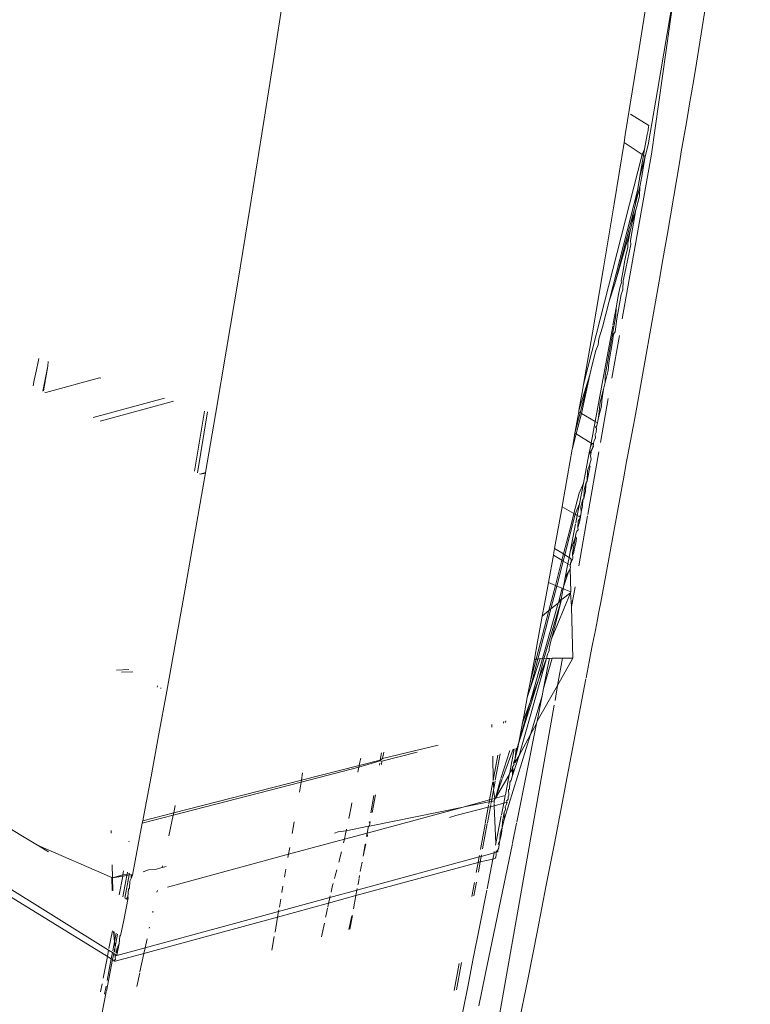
# Model space of a CAD drawing. Header units: millimetres. Extents: x 504675 to 860349, y -23215 to 63575.
# Tile 100 of 177: x 592506 to 592537, y 32857 to 32898. Entities that reach past the tile are written whole.
import ezdxf
from ezdxf import colors
from ezdxf.entities.mleader import LeaderData, LeaderLine
from ezdxf.math import Vec2, Vec3

# ---------------------------------------------------------------- set-up
doc = ezdxf.new("R2010")
doc.units = ezdxf.units.MM
doc.header["$LTSCALE"] = 10
doc.header["$PDMODE"] = 35
doc.header["$PDSIZE"] = -1000
doc.linetypes.add('LEVEL-F-OVERALL LAYOUT$0$HIDDEN', pattern=[0.375, 0.25, -0.125])
doc.layers.get('0').update_dxf_attribs({"linetype": 'CONTINUOUS'})
doc.layers.get('Defpoints').update_dxf_attribs({"color": 253, "linetype": 'CONTINUOUS'})
for name, color, linetype, lineweight in [('ARCH', 8, 'CONTINUOUS', 0), ('DIM', 8, 'CONTINUOUS', 15), ('furniture', 8, 'CONTINUOUS', 5), ('level-C-ELEVATION-$0$I-ANNO-TEXT', 8, 'CONTINUOUS', 18)]:
    doc.layers.add(name, color=color, linetype=linetype, lineweight=lineweight)
doc.layers.add('LEVEL-F-OVERALL LAYOUT$0$DASH1L', color=8, linetype='LEVEL-F-OVERALL LAYOUT$0$HIDDEN')
doc.styles.add('level-C-ELEVATION-$0$KGD - Note', font='romans.shx', dxfattribs={"width": 0.7, "height": 2})
doc.styles.get("Standard").update_dxf_attribs({"font": 'verdana.ttf'})
doc.dimstyles.new('LBF 50', dxfattribs={"dimscale": 25, "dimtxt": 1.75, "dimasz": 1.75, "dimexe": 1, "dimexo": 1, "dimgap": 1, "dimtad": 1, "dimdec": 0, "dimrnd": 5, "dimzin": 12, "dimdsep": 46, "dimtxsty": 'Standard', "dimblk": 'CLOSEDBLANK', "dimcen": 0, "dimclrd": 256, "dimclre": 256, "dimclrt": 256, "dimadec": 0, "dimazin": 3, "dimtfac": 1, "dimtdec": 0, "dimtofl": 0, "dimtmove": 0, "dimatfit": 3, "dimldrblk": 'CLOSEDBLANK', "dimfxl": 0.18, "dimtolj": 1, "dimtzin": 0, "dimlwd": -1, "dimlwe": -1, "dimarcsym": 0})

# ---------------------------------------------------------------- blocks, each defined once
blk = doc.blocks.new('ARCH')
at = {"layer": 'LEVEL-F-OVERALL LAYOUT$0$DASH1L'}
h = blk.add_hatch(dxfattribs=at)
h.set_pattern_fill('ANGLE', color=8, scale=10, angle=352.0664)
h.set_pattern_definition([(352.0664444, (-404119.055, 373340.98), (9.6410197, 69.1814516), [50.8, -19.05]), (82.0664444, (-404119.055, 373340.98), (-69.1814516, 9.6410197), [50.8, -19.05])])
edge = h.paths.add_edge_path(flags=16)
edge.add_line((572074.712, 35847.062), (602196.904, 29528.217))
edge.add_line((602196.904, 29528.217), (599472.63, 39352.005))
edge.add_arc((597545.364, 38817.547), 2000, 15.499436, 89.998351)
edge.add_line((597545.422, 40817.547), (573256.113, 40817.547))
edge.add_arc((576210.344, 22394.182), 18658.72, 99.1099624, 106.6903327)
edge.add_line((570851.58, 40266.829), (572074.712, 35847.062))
h.paths.add_polyline_path([(583373.777, 40815.973), (583374.097, 40875.042), (586424.097, 40859.112), (586423.937, 40815.973)], flags=16)
h.paths.add_polyline_path([(600840.891, 34605.132), (600792.778, 34591.523), (599497.965, 39260.646), (599546.078, 39274.255)])
h.paths.add_polyline_path([(587210.4, 32671.778), (587194.965, 32598.383), (582692.955, 33542.787), (582708.389, 33616.182)])
edge = h.paths.add_edge_path()
edge.add_line((572071.73, 35387.893), (601863.317, 29138.4))
edge.add_arc((601986.5, 29725.619), 600, 258.152638, 375.499436)
edge.add_line((602564.68, 29885.956), (599906.265, 39472.258))
edge.add_arc((597545.364, 38817.547), 2450, 15.499436, 89.998351)
edge.add_line((597545.435, 41267.547), (573220.478, 41267.547))
edge.add_arc((576210.344, 22394.182), 19108.72, 99.0018321, 106.2358191)
edge.add_arc((571035.465, 40164.758), 600, 106.235819, 195.468967)
edge.add_line((570457.2, 40004.728), (571616.648, 35815.082))
edge.add_arc((572194.913, 35975.111), 600, 195.468967, 258.152638)
h.paths.add_polyline_path([(587210.4, 32671.778), (587195.409, 32600.494), (587195.432, 32600.49)])
at = {"layer": 'furniture'}
for p, q in [((592535.672, 32903.855), (592534.443, 32896.301)), ((592517.24, 32899.968), (592516.716, 32896.585)), ((592532.44, 32899.435), (592531.945, 32896.302)), ((592532.553, 32892.485), (592533.558, 32899.577)), ((592533.558, 32899.577), (592533.22, 32897.547)), ((592533.22, 32897.547), (592532.815, 32895.154)), ((592516.716, 32896.585), (592516.2, 32893.327)), ((592531.945, 32896.302), (592531.459, 32893.287)), ((592534.443, 32896.301), (592534.329, 32895.614)), ((592534.329, 32895.614), (592534.236, 32895.052)), ((592532.815, 32895.154), (592532.424, 32892.875)), ((592534.236, 32895.052), (592534.159, 32894.596)), ((592534.159, 32894.596), (592534.096, 32894.224)), ((592532.441, 32893.676), (592531.678, 32894.159)), ((592534.096, 32894.224), (592533.996, 32893.648)), ((592532.433, 32893.628), (592532.43, 32893.597)), ((592532.441, 32893.676), (592532.433, 32893.628)), ((592533.809, 32892.575), (592533.996, 32893.648)), ((592516.2, 32893.327), (592515.695, 32890.192)), ((592531.459, 32893.287), (592531.406, 32892.962)), ((592532.376, 32893.308), (592532.269, 32892.69)), ((592532.386, 32893.365), (592532.376, 32893.308)), ((592532.386, 32893.365), (592532.411, 32893.478)), ((592532.415, 32893.53), (592532.411, 32893.478)), ((592532.43, 32893.597), (592532.415, 32893.53)), ((592531.406, 32892.962), (592530.984, 32890.393)), ((592532.16, 32892.471), (592531.406, 32892.962)), ((592532.424, 32892.875), (592532.296, 32892.382)), ((592529.701, 32882.812), (592532.16, 32892.471)), ((592531.331, 32885.563), (592532.553, 32892.485)), ((592532.056, 32891.47), (592532.223, 32892.429)), ((592532.056, 32891.47), (592532.296, 32892.382)), ((592532.16, 32892.471), (592532.269, 32892.69)), ((592532.223, 32892.429), (592532.16, 32892.471)), ((592532.296, 32892.382), (592532.194, 32891.79)), ((592532.269, 32892.69), (592532.223, 32892.429)), ((592532.296, 32892.382), (592532.223, 32892.429)), ((592533.809, 32892.575), (592533.744, 32892.2)), ((592533.744, 32892.2), (592533.223, 32889.148)), ((592532.137, 32891.468), (592532.194, 32891.79)), ((592531.964, 32890.948), (592532.037, 32891.365)), ((592532.056, 32891.423), (592532.037, 32891.365)), ((592532.056, 32891.47), (592532.056, 32891.423)), ((592532.071, 32891.103), (592532.137, 32891.468)), ((592530.777, 32886.307), (592531.964, 32890.948)), ((592531.883, 32890.407), (592532.071, 32891.103)), ((592531.964, 32890.948), (592531.883, 32890.407)), ((592531.91, 32890.18), (592532.048, 32890.718)), ((592532.071, 32891.103), (592532.048, 32890.718)), ((592530.984, 32890.393), (592530.522, 32887.621)), ((592531.84, 32890.247), (592531.867, 32890.315)), ((592531.867, 32890.315), (592531.883, 32890.407)), ((592515.695, 32890.192), (592515.202, 32887.185)), ((592531.022, 32887.036), (592531.803, 32890.041)), ((592531.735, 32889.548), (592531.904, 32890.144)), ((592531.803, 32890.041), (592531.735, 32889.548)), ((592531.904, 32890.144), (592531.763, 32889.346)), ((592531.836, 32890.133), (592531.803, 32890.041)), ((592531.836, 32890.133), (592531.84, 32890.247)), ((592531.904, 32890.144), (592531.91, 32890.18)), ((592531.735, 32889.548), (592531.683, 32889.365)), ((592531.022, 32887.036), (592531.674, 32889.316)), ((592531.674, 32889.316), (592531.571, 32888.743)), ((592531.683, 32889.365), (592531.674, 32889.316)), ((592531.68, 32888.857), (592531.763, 32889.346)), ((592533.223, 32889.148), (592533.035, 32888.064)), ((592531.474, 32887.684), (592531.69, 32888.689)), ((592531.571, 32888.743), (592531.564, 32888.567)), ((592531.69, 32888.689), (592531.68, 32888.857)), ((592531.49, 32888.295), (592531.426, 32887.949)), ((592531.564, 32888.567), (592531.49, 32888.295)), ((592531.426, 32887.949), (592531.376, 32887.676)), ((592533.035, 32888.064), (592532.875, 32887.15)), ((592530.522, 32887.621), (592530.074, 32884.977)), ((592531.376, 32887.676), (592531.278, 32887.152)), ((592531.474, 32887.684), (592531.374, 32887.165)), ((592515.202, 32887.185), (592514.72, 32884.301)), ((592530.777, 32886.307), (592531.022, 32887.036)), ((592531.305, 32887.092), (592531.226, 32886.875)), ((592531.278, 32887.152), (592531.305, 32887.092)), ((592531.374, 32887.165), (592531.351, 32886.791)), ((592532.875, 32887.15), (592531.936, 32881.867)), ((592531.097, 32885.564), (592531.279, 32886.588)), ((592531.226, 32886.875), (592531.16, 32886.519)), ((592531.279, 32886.588), (592531.351, 32886.791)), ((592530.504, 32885.214), (592530.777, 32886.307)), ((592531.07, 32886.028), (592531.16, 32886.519)), ((592531.07, 32886.028), (592530.938, 32885.304)), ((592531.06, 32885.707), (592531.07, 32886.028)), ((592531.06, 32885.707), (592530.609, 32883.194)), ((592531.097, 32885.564), (592531.032, 32885.025)), ((592530.074, 32884.977), (592529.701, 32882.812)), ((592530.35, 32884.722), (592530.504, 32885.214)), ((592530.929, 32885.256), (592530.558, 32883.233)), ((592531.032, 32885.025), (592530.968, 32884.921)), ((592530.321, 32884.481), (592530.35, 32884.722)), ((592530.766, 32883.724), (592530.926, 32884.612)), ((592530.893, 32883.08), (592531.208, 32884.863)), ((592530.926, 32884.612), (592530.968, 32884.921)), ((592514.72, 32884.301), (592514.254, 32881.552)), ((592530.074, 32883.699), (592530.226, 32884.234)), ((592530.226, 32884.234), (592530.321, 32884.481)), ((592506.809, 32883.766), (592506.733, 32883.424)), ((592506.841, 32883.901), (592506.809, 32883.766)), ((592507.224, 32883.779), (592507.209, 32883.576)), ((592529.967, 32883.215), (592530.074, 32883.699)), ((592530.734, 32883.396), (592530.766, 32883.724)), ((592506.733, 32883.424), (592506.644, 32883)), ((592507.209, 32883.576), (592507.001, 32882.535)), ((592507.209, 32883.576), (592507.036, 32882.543)), ((592530.617, 32882.901), (592530.734, 32883.396)), ((592506.644, 32883), (592506.593, 32882.75)), ((592509.376, 32883.097), (592507.124, 32882.47)), ((592509.44, 32883.077), (592509.376, 32883.097)), ((592529.511, 32881.715), (592529.967, 32883.215)), ((592529.967, 32883.215), (592529.564, 32881.626)), ((592529.618, 32881.594), (592529.967, 32883.215)), ((592530.558, 32883.233), (592530.19, 32881.253)), ((592530.617, 32882.901), (592530.546, 32882.613)), ((592530.617, 32882.901), (592530.609, 32883.194)), ((592507.124, 32882.47), (592507.083, 32882.492)), ((592529.642, 32882.469), (592529.511, 32881.715)), ((592529.642, 32882.469), (592529.701, 32882.812)), ((592530.404, 32882.066), (592530.546, 32882.613)), ((592530.479, 32882.141), (592530.546, 32882.613)), ((592512.107, 32882.232), (592509.115, 32881.42)), ((592512.494, 32882.109), (592509.405, 32881.267)), ((592530.404, 32882.066), (592530.327, 32881.432)), ((592530.417, 32880.38), (592530.743, 32882.228)), ((592530.46, 32881.909), (592530.479, 32882.141)), ((592513.787, 32881.699), (592513.374, 32879.174)), ((592513.502, 32879.107), (592513.919, 32881.658)), ((592529.345, 32880.767), (592529.502, 32881.663)), ((592529.564, 32881.626), (592529.345, 32880.767)), ((592529.502, 32881.663), (592529.511, 32881.715)), ((592529.564, 32881.626), (592529.502, 32881.663)), ((592529.618, 32881.594), (592529.564, 32881.626)), ((592530.327, 32881.432), (592530.46, 32881.909)), ((592531.936, 32881.867), (592531.852, 32881.404)), ((592514.254, 32881.552), (592513.835, 32879.12)), ((592529.396, 32880.736), (592529.618, 32881.594)), ((592530.19, 32881.253), (592529.618, 32881.594)), ((592530.021, 32880.355), (592530.19, 32881.253)), ((592530.284, 32881.196), (592530.19, 32881.253)), ((592530.3, 32881.283), (592530.284, 32881.196)), ((592530.327, 32881.432), (592530.3, 32881.283)), ((592531.852, 32881.404), (592531.785, 32881.034)), ((592530.233, 32880.802), (592530.194, 32880.715)), ((592530.213, 32881.021), (592530.261, 32881.074)), ((592530.213, 32881.021), (592530.242, 32880.976)), ((592530.242, 32880.976), (592530.233, 32880.802)), ((592530.261, 32881.074), (592530.277, 32881.163)), ((592530.284, 32881.196), (592530.277, 32881.163)), ((592531.785, 32881.034), (592531.729, 32880.735)), ((592529.345, 32880.767), (592529.235, 32880.137)), ((592529.235, 32880.137), (592529.396, 32880.736)), ((592529.396, 32880.736), (592529.345, 32880.767)), ((592530.021, 32880.355), (592529.396, 32880.736)), ((592530.145, 32880.455), (592530.126, 32880.353)), ((592530.211, 32880.566), (592530.145, 32880.455)), ((592530.194, 32880.715), (592530.211, 32880.566)), ((592531.729, 32880.735), (592531.551, 32879.792)), ((592529.228, 32880.095), (592528.833, 32877.857)), ((592529.235, 32880.137), (592529.228, 32880.095)), ((592529.884, 32877.362), (592530.347, 32879.986)), ((592529.994, 32880.212), (592529.929, 32879.869)), ((592530.037, 32880.06), (592529.929, 32879.869)), ((592529.991, 32879.811), (592530.037, 32880.06)), ((592530.021, 32880.355), (592529.994, 32880.212)), ((592530.062, 32880.331), (592529.994, 32880.212)), ((592530.062, 32880.331), (592530.021, 32880.355)), ((592530.037, 32880.06), (592530.084, 32880.123)), ((592530.126, 32880.353), (592530.062, 32880.331)), ((592530.116, 32880.298), (592530.062, 32880.331)), ((592530.084, 32880.123), (592530.107, 32880.25)), ((592530.084, 32880.123), (592530.125, 32880.216)), ((592530.116, 32880.298), (592530.107, 32880.25)), ((592530.125, 32880.216), (592530.107, 32880.25)), ((592530.126, 32880.353), (592530.116, 32880.298)), ((592529.929, 32879.869), (592529.702, 32878.676)), ((592530.026, 32879.68), (592529.952, 32879.42)), ((592530.026, 32879.68), (592529.991, 32879.811)), ((592531.551, 32879.792), (592531.497, 32879.506)), ((592529.855, 32878.761), (592529.936, 32879.197)), ((592529.855, 32878.761), (592529.875, 32879.186)), ((592529.875, 32879.186), (592529.952, 32879.42)), ((592529.936, 32879.197), (592529.987, 32879.371)), ((592529.952, 32879.42), (592529.987, 32879.371)), ((592531.432, 32879.155), (592530.636, 32874.808)), ((592531.497, 32879.506), (592531.432, 32879.155)), ((592513.806, 32878.947), (592513.375, 32876.481)), ((592513.614, 32879.048), (592513.576, 32879.068)), ((592513.835, 32879.12), (592513.614, 32879.048)), ((592513.831, 32879.092), (592513.614, 32879.048)), ((592513.831, 32879.092), (592513.806, 32878.947)), ((592513.835, 32879.12), (592513.831, 32879.092)), ((592529.855, 32878.761), (592529.817, 32878.697)), ((592529.702, 32878.676), (592529.524, 32878.255)), ((592529.702, 32878.676), (592529.535, 32877.802)), ((592529.717, 32878.023), (592529.728, 32878.396)), ((592529.717, 32878.023), (592529.79, 32878.33)), ((592529.728, 32878.396), (592529.817, 32878.697)), ((592529.782, 32878.37), (592529.817, 32878.697)), ((592529.79, 32878.33), (592529.782, 32878.37)), ((592529.524, 32878.255), (592529.303, 32877.399)), ((592529.597, 32877.691), (592529.681, 32877.978)), ((592529.66, 32877.718), (592529.681, 32877.978)), ((592529.717, 32878.023), (592529.681, 32877.978)), ((592528.801, 32877.683), (592528.487, 32875.929)), ((592528.833, 32877.857), (592528.801, 32877.683)), ((592529.303, 32877.399), (592528.801, 32877.683)), ((592529.535, 32877.802), (592529.358, 32877.367)), ((592529.535, 32877.802), (592529.442, 32877.32)), ((592529.61, 32877.448), (592529.597, 32877.691)), ((592529.61, 32877.448), (592529.66, 32877.718)), ((592529.358, 32877.367), (592528.917, 32875.664)), ((592529.303, 32877.399), (592529.193, 32876.981)), ((592529.358, 32877.367), (592529.303, 32877.399)), ((592529.442, 32877.32), (592529.358, 32877.367)), ((592529.38, 32877.001), (592529.442, 32877.32)), ((592529.52, 32877.276), (592529.442, 32877.32)), ((592529.458, 32876.803), (592529.482, 32877.074)), ((592529.482, 32877.074), (592529.572, 32877.246)), ((592529.502, 32875.198), (592529.872, 32877.294)), ((592529.55, 32877.288), (592529.52, 32877.276)), ((592529.531, 32877.029), (592529.572, 32877.246)), ((592529.587, 32877.328), (592529.55, 32877.288)), ((592529.572, 32877.246), (592529.55, 32877.288)), ((592529.572, 32877.246), (592529.578, 32877.28)), ((592529.578, 32877.28), (592529.587, 32877.328)), ((592529.587, 32877.328), (592529.61, 32877.448)), ((592528.862, 32875.698), (592529.193, 32876.981)), ((592529.373, 32876.965), (592529.144, 32875.785)), ((592529.483, 32876.717), (592529.429, 32876.654)), ((592529.458, 32876.803), (592529.531, 32877.029)), ((592529.458, 32876.803), (592529.483, 32876.717)), ((592513.375, 32876.481), (592512.963, 32874.153)), ((592529.36, 32876.421), (592529.144, 32875.785)), ((592529.234, 32875.748), (592529.36, 32876.421)), ((592529.36, 32876.421), (592529.383, 32876.544)), ((592529.405, 32876.358), (592529.36, 32876.421)), ((592529.374, 32876.152), (592529.405, 32876.358)), ((592529.383, 32876.544), (592529.429, 32876.654)), ((592528.487, 32875.929), (592528.457, 32875.761)), ((592528.862, 32875.698), (592528.487, 32875.929)), ((592529.234, 32875.748), (592529.316, 32875.88)), ((592529.316, 32875.88), (592529.297, 32875.753)), ((592529.316, 32875.88), (592529.374, 32876.152)), ((592528.438, 32875.653), (592528.229, 32874.501)), ((592528.457, 32875.761), (592528.438, 32875.653)), ((592528.795, 32875.436), (592528.438, 32875.653)), ((592528.795, 32875.436), (592528.521, 32874.379)), ((592528.862, 32875.698), (592528.795, 32875.436)), ((592528.85, 32875.403), (592528.795, 32875.436)), ((592528.917, 32875.664), (592528.85, 32875.403)), ((592528.917, 32875.664), (592528.862, 32875.698)), ((592529.099, 32875.552), (592528.917, 32875.664)), ((592529.099, 32875.552), (592529.047, 32875.283)), ((592529.144, 32875.785), (592529.099, 32875.552)), ((592529.131, 32875.533), (592529.099, 32875.552)), ((592529.184, 32875.485), (592529.131, 32875.533)), ((592529.184, 32875.485), (592529.178, 32875.348)), ((592529.178, 32875.348), (592529.239, 32875.466)), ((592529.239, 32875.466), (592529.184, 32875.485)), ((592529.238, 32875.653), (592529.234, 32875.748)), ((592529.297, 32875.753), (592529.238, 32875.653)), ((592529.238, 32875.653), (592529.26, 32875.583)), ((592529.252, 32875.523), (592529.239, 32875.466)), ((592529.252, 32875.523), (592529.26, 32875.583)), ((592528.85, 32875.403), (592528.579, 32874.354)), ((592529.047, 32875.283), (592528.85, 32875.403)), ((592528.936, 32874.709), (592529.047, 32875.283)), ((592529.137, 32875.228), (592529.047, 32875.283)), ((592529.094, 32874.997), (592529.141, 32875.095)), ((592529.137, 32875.228), (592529.16, 32875.253)), ((592529.148, 32875.199), (592529.137, 32875.228)), ((592529.139, 32875.166), (592529.137, 32875.228)), ((592529.139, 32875.166), (592529.148, 32875.199)), ((592529.15, 32875.127), (592529.139, 32875.166)), ((592529.141, 32875.095), (592529.15, 32875.127)), ((592529.172, 32874.106), (592529.141, 32875.095)), ((592529.16, 32875.253), (592529.148, 32875.199)), ((592529.148, 32875.199), (592529.15, 32875.127)), ((592529.152, 32875.311), (592529.178, 32875.348)), ((592529.16, 32875.253), (592529.152, 32875.311)), ((592528.862, 32874.323), (592529.068, 32874.955)), ((592528.936, 32874.709), (592528.862, 32874.323)), ((592528.936, 32874.709), (592529.068, 32874.955)), ((592529.068, 32874.955), (592529.094, 32874.997)), ((592530.425, 32873.671), (592530.636, 32874.808)), ((592528.229, 32874.501), (592528.105, 32873.814)), ((592528.521, 32874.379), (592528.229, 32874.501)), ((592528.521, 32874.379), (592528.248, 32873.325)), ((592528.579, 32874.354), (592528.33, 32873.395)), ((592528.579, 32874.354), (592528.521, 32874.379)), ((592528.803, 32874.26), (592528.579, 32874.354)), ((592528.803, 32874.26), (592528.664, 32873.72)), ((592528.849, 32874.255), (592528.762, 32873.807)), ((592528.849, 32874.255), (592528.803, 32874.26)), ((592528.862, 32874.323), (592528.849, 32874.255)), ((592528.884, 32874.227), (592528.849, 32874.255)), ((592529.172, 32874.106), (592528.884, 32874.227)), ((592529.199, 32873.479), (592529.348, 32874.322)), ((592512.963, 32874.153), (592512.572, 32871.971)), ((592528.105, 32873.814), (592527.973, 32873.093)), ((592528.363, 32872.135), (592529.158, 32874.068)), ((592528.762, 32873.807), (592528.664, 32873.72)), ((592528.76, 32873.74), (592528.762, 32873.807)), ((592528.809, 32873.799), (592528.762, 32873.807)), ((592529.158, 32874.068), (592528.809, 32873.799)), ((592529.158, 32874.068), (592529.172, 32874.106)), ((592529.158, 32874.068), (592529.199, 32873.479)), ((592528.638, 32873.64), (592526.915, 32867.552)), ((592528.33, 32873.395), (592527.784, 32871.283)), ((592528.039, 32871.292), (592528.76, 32873.74)), ((592528.33, 32873.395), (592528.248, 32873.325)), ((592528.638, 32873.64), (592528.33, 32873.395)), ((592528.539, 32872.824), (592528.76, 32873.74)), ((592528.76, 32873.74), (592528.638, 32873.64)), ((592528.65, 32873.665), (592528.638, 32873.64)), ((592528.664, 32873.72), (592528.65, 32873.665)), ((592529.199, 32873.479), (592529.256, 32871.332)), ((592530.425, 32873.671), (592530.349, 32873.267)), ((592528.248, 32873.325), (592527.719, 32871.281)), ((592527.973, 32873.093), (592527.776, 32872.015)), ((592528.248, 32873.325), (592527.973, 32873.093)), ((592530.289, 32872.949), (592530.203, 32872.506)), ((592530.349, 32873.267), (592530.289, 32872.949)), ((592528.363, 32872.135), (592528.539, 32872.824)), ((592528.363, 32872.135), (592528.295, 32871.872)), ((592530.084, 32871.907), (592530.203, 32872.506)), ((592512.572, 32871.971), (592512.205, 32869.944)), ((592527.776, 32872.015), (592527.64, 32871.279)), ((592528.255, 32871.716), (592528.278, 32871.806)), ((592528.264, 32871.646), (592528.255, 32871.716)), ((592528.278, 32871.806), (592528.295, 32871.872)), ((592528.278, 32871.806), (592528.286, 32871.835)), ((592528.286, 32871.835), (592528.295, 32871.872)), ((592530.084, 32871.907), (592530.001, 32871.48)), ((592526.996, 32867.237), (592528.145, 32871.315)), ((592527.877, 32871.311), (592527.466, 32870.055)), ((592527.877, 32871.311), (592527.784, 32871.283)), ((592527.825, 32870.459), (592528.145, 32871.315)), ((592527.825, 32870.459), (592528.039, 32871.292)), ((592528.039, 32871.292), (592527.877, 32871.311)), ((592528.385, 32871.319), (592528.028, 32870.054)), ((592528.145, 32871.315), (592528.039, 32871.292)), ((592528.145, 32871.315), (592528.158, 32871.339)), ((592528.277, 32871.317), (592528.145, 32871.315)), ((592528.158, 32871.339), (592528.17, 32871.387)), ((592528.17, 32871.387), (592528.18, 32871.419)), ((592528.18, 32871.419), (592528.198, 32871.494)), ((592528.198, 32871.494), (592528.205, 32871.521)), ((592528.277, 32871.317), (592528.198, 32870.915)), ((592528.205, 32871.521), (592528.237, 32871.574)), ((592528.237, 32871.574), (592528.264, 32871.646)), ((592528.385, 32871.319), (592528.277, 32871.317)), ((592528.819, 32871.325), (592528.385, 32871.319)), ((592529.256, 32871.332), (592528.616, 32870.172)), ((592528.616, 32870.172), (592528.819, 32871.325)), ((592529.256, 32871.332), (592528.819, 32871.325)), ((592530.001, 32871.48), (592529.943, 32871.176)), ((592527.784, 32871.283), (592527.466, 32870.055)), ((592527.719, 32871.281), (592527.472, 32870.37)), ((592527.64, 32871.279), (592527.472, 32870.37)), ((592527.719, 32871.281), (592527.64, 32871.279)), ((592527.784, 32871.283), (592527.719, 32871.281)), ((592528.198, 32870.915), (592528.028, 32870.054)), ((592529.943, 32871.176), (592529.814, 32870.497)), ((592510.091, 32870.828), (592510.615, 32870.844)), ((592510.781, 32870.75), (592510.311, 32870.736)), ((592511.818, 32870.163), (592511.808, 32870.11)), ((592511.957, 32870.047), (592511.963, 32870.081)), ((592526.915, 32867.552), (592527.813, 32870.411)), ((592527.144, 32868.615), (592527.813, 32870.411)), ((592527.343, 32869.678), (592527.472, 32870.37)), ((592527.466, 32870.055), (592527.343, 32869.678)), ((592528.616, 32870.172), (592527.757, 32868.686)), ((592527.813, 32870.411), (592527.825, 32870.459)), ((592528.028, 32870.054), (592527.967, 32869.743)), ((592528.507, 32869.555), (592528.616, 32870.172)), ((592529.806, 32870.457), (592529.077, 32866.632)), ((592512.205, 32869.944), (592511.862, 32868.071)), ((592527.343, 32869.678), (592527.195, 32868.884)), ((592527.967, 32869.743), (592527.482, 32868.117)), ((592527.967, 32869.743), (592527.757, 32868.686)), ((592524.666, 32847.788), (592528.472, 32869.357)), ((592527.195, 32868.884), (592527.144, 32868.615)), ((592525.852, 32868.541), (592525.855, 32868.433)), ((592526.347, 32868.598), (592526.359, 32868.67)), ((592526.432, 32868.627), (592526.443, 32868.692)), ((592527.144, 32868.615), (592526.946, 32867.56)), ((592527.735, 32868.577), (592527.313, 32866.473)), ((592527.735, 32868.577), (592527.482, 32868.117)), ((592527.757, 32868.686), (592527.735, 32868.577)), ((592511.862, 32868.071), (592511.545, 32866.356)), ((592527.482, 32868.117), (592526.382, 32864.601)), ((592527.482, 32868.117), (592526.996, 32867.237)), ((592521.262, 32867.112), (592523.598, 32867.672)), ((592521.171, 32867.051), (592521.226, 32867.357)), ((592521.242, 32867.004), (592522.725, 32867.377)), ((592521.262, 32867.112), (592521.313, 32867.379)), ((592525.892, 32867.212), (592525.909, 32866.187)), ((592525.909, 32866.187), (592526.105, 32867.255)), ((592526.159, 32867.088), (592526.199, 32867.313)), ((592526.614, 32867.451), (592526.229, 32866.271)), ((592526.298, 32866.289), (592526.746, 32867.508)), ((592526.797, 32867.522), (592526.607, 32866.532)), ((592526.726, 32866.402), (592526.996, 32867.237)), ((592526.996, 32867.237), (592526.826, 32866.93)), ((592526.946, 32867.56), (592526.834, 32867.116)), ((592526.834, 32867.116), (592526.915, 32867.552)), ((592526.874, 32867.542), (592526.834, 32867.116)), ((592517.844, 32866.119), (592520.274, 32866.746)), ((592517.858, 32866.204), (592520.29, 32866.826)), ((592520.274, 32866.746), (592520.233, 32866.537)), ((592520.274, 32866.746), (592521.165, 32867.017)), ((592520.29, 32866.826), (592520.274, 32866.746)), ((592520.29, 32866.826), (592521.171, 32867.051)), ((592520.318, 32866.962), (592520.29, 32866.826)), ((592520.353, 32867.134), (592520.318, 32866.962)), ((592521.134, 32866.841), (592521.148, 32866.919)), ((592521.165, 32867.017), (592521.171, 32867.051)), ((592521.165, 32867.017), (592521.242, 32867.004)), ((592521.171, 32867.051), (592521.262, 32867.112)), ((592521.216, 32866.869), (592521.242, 32867.004)), ((592525.997, 32866.21), (592526.159, 32867.088)), ((592526.709, 32866.646), (592526.728, 32866.753)), ((592526.728, 32866.753), (592526.786, 32866.856)), ((592526.745, 32866.638), (592526.728, 32866.753)), ((592526.834, 32867.116), (592526.767, 32866.912)), ((592526.826, 32866.93), (592526.767, 32866.912)), ((592526.786, 32866.856), (592526.767, 32866.912)), ((592526.826, 32866.93), (592526.834, 32867.116)), ((592511.545, 32866.356), (592511.255, 32864.806)), ((592517.858, 32866.204), (592517.911, 32866.509)), ((592526.588, 32866.436), (592526.006, 32865.444)), ((592526.588, 32866.436), (592526.424, 32865.59)), ((592526.607, 32866.532), (592526.588, 32866.436)), ((592526.709, 32866.646), (592526.607, 32866.532)), ((592526.666, 32866.212), (592526.726, 32866.402)), ((592526.709, 32866.646), (592526.726, 32866.402)), ((592526.726, 32866.402), (592526.745, 32866.638)), ((592527.313, 32866.473), (592526.899, 32864.438)), ((592528.482, 32863.55), (592529.077, 32866.632)), ((592512.48, 32864.735), (592517.844, 32866.119)), ((592512.5, 32864.833), (592517.858, 32866.204)), ((592517.772, 32865.708), (592517.844, 32866.119)), ((592517.844, 32866.119), (592517.858, 32866.204)), ((592525.76, 32865.378), (592525.899, 32866.134)), ((592525.933, 32865.859), (592525.899, 32866.134)), ((592525.924, 32866.142), (592525.933, 32865.859)), ((592525.933, 32865.859), (592525.989, 32866.163)), ((592526.006, 32865.444), (592526.287, 32866.26)), ((592526.217, 32866.237), (592526.006, 32865.444)), ((592526.595, 32865.833), (592526.616, 32866.115)), ((592526.666, 32866.212), (592526.616, 32866.115)), ((592520.774, 32864.84), (592520.904, 32865.564)), ((592520.826, 32864.853), (592520.967, 32865.584)), ((592525.849, 32865.402), (592525.92, 32865.792)), ((592525.92, 32865.792), (592525.933, 32865.859)), ((592525.92, 32865.792), (592525.977, 32865.436)), ((592526.006, 32865.444), (592526.417, 32865.555)), ((592526.417, 32865.555), (592526.355, 32865.24)), ((592526.534, 32865.506), (592526.57, 32865.581)), ((592526.538, 32865.414), (592526.534, 32865.506)), ((592526.553, 32865.809), (592526.595, 32865.833)), ((592526.57, 32865.581), (592526.553, 32865.809)), ((592506.779, 32863.471), (592503.886, 32865.222)), ((592512.5, 32864.833), (592512.564, 32865.141)), ((592519.957, 32865.154), (592519.844, 32864.595)), ((592519.978, 32865.257), (592519.957, 32865.154)), ((592524.646, 32865.076), (592524.699, 32865.091)), ((592524.699, 32865.091), (592525.76, 32865.378)), ((592524.699, 32865.091), (592525.745, 32865.298)), ((592525.667, 32864.41), (592525.792, 32865.091)), ((592525.703, 32865.068), (592525.719, 32865.156)), ((592525.703, 32865.068), (592525.792, 32865.091)), ((592525.727, 32865.199), (592525.745, 32865.298)), ((592525.745, 32865.298), (592525.76, 32865.378)), ((592525.745, 32865.298), (592525.833, 32865.316)), ((592525.76, 32865.378), (592525.849, 32865.402)), ((592525.792, 32865.091), (592525.809, 32865.184)), ((592525.792, 32865.091), (592525.955, 32865.135)), ((592525.816, 32865.223), (592525.833, 32865.316)), ((592525.833, 32865.316), (592525.849, 32865.402)), ((592525.833, 32865.316), (592525.948, 32865.339)), ((592525.977, 32865.436), (592525.849, 32865.402)), ((592525.948, 32865.339), (592526.006, 32865.444)), ((592525.977, 32865.436), (592525.948, 32865.339)), ((592525.948, 32865.339), (592525.951, 32865.258)), ((592525.952, 32865.229), (592525.955, 32865.135)), ((592525.955, 32865.135), (592526.355, 32865.24)), ((592525.955, 32865.135), (592526.023, 32863.548)), ((592525.977, 32865.436), (592526.006, 32865.444)), ((592526.259, 32864.75), (592526.355, 32865.24)), ((592526.491, 32865.276), (592526.355, 32865.24)), ((592526.418, 32865.082), (592526.476, 32865.193)), ((592526.468, 32865.338), (592526.507, 32865.359)), ((592526.491, 32865.276), (592526.468, 32865.338)), ((592526.491, 32865.276), (592526.476, 32865.193)), ((592526.507, 32865.359), (592526.538, 32865.414)), ((592511.179, 32864.4), (592512.48, 32864.735)), ((592511.198, 32864.5), (592512.5, 32864.833)), ((592511.255, 32864.806), (592511.198, 32864.5)), ((592512.48, 32864.735), (592512.296, 32863.862)), ((592512.48, 32864.735), (592512.5, 32864.833)), ((592520.621, 32863.987), (592524.646, 32865.076)), ((592520.714, 32864.281), (592524.646, 32865.076)), ((592524.345, 32864.723), (592524.077, 32864.638)), ((592524.345, 32864.723), (592525.703, 32865.068)), ((592525.578, 32864.386), (592525.703, 32865.068)), ((592526.252, 32864.713), (592526.023, 32863.548)), ((592526.374, 32864.845), (592526.33, 32864.615)), ((592526.434, 32864.971), (592526.374, 32864.845)), ((592526.374, 32864.845), (592526.382, 32864.601)), ((592526.434, 32864.971), (592526.418, 32865.082)), ((592511.179, 32864.4), (592510.995, 32863.424)), ((592511.198, 32864.5), (592511.179, 32864.4)), ((592517.471, 32863.973), (592517.555, 32864.457)), ((592519.738, 32864.084), (592520.673, 32864.273)), ((592520.621, 32863.987), (592520.673, 32864.273)), ((592520.673, 32864.273), (592520.714, 32864.281)), ((592520.735, 32864.386), (592520.705, 32864.456)), ((592520.714, 32864.281), (592520.735, 32864.386)), ((592520.735, 32864.386), (592520.751, 32864.471)), ((592525.376, 32863.292), (592525.572, 32864.353)), ((592525.466, 32863.318), (592525.661, 32864.381)), ((592526.382, 32864.601), (592526.293, 32864.217)), ((592526.293, 32864.217), (592526.303, 32864.463)), ((592526.303, 32864.463), (592526.33, 32864.615)), ((592526.893, 32864.407), (592526.722, 32863.574)), ((592509.868, 32864.094), (592509.871, 32863.983)), ((592519.25, 32863.985), (592519.407, 32864.036)), ((592519.407, 32864.036), (592519.738, 32864.084)), ((592519.662, 32863.728), (592520.621, 32863.987)), ((592519.71, 32863.952), (592519.662, 32863.728)), ((592519.738, 32864.084), (592519.71, 32863.952)), ((592519.751, 32864.147), (592519.738, 32864.084)), ((592520.595, 32863.838), (592520.621, 32863.987)), ((592520.629, 32863.847), (592520.621, 32863.987)), ((592526.259, 32863.969), (592526.191, 32863.669)), ((592526.191, 32863.669), (592526.208, 32863.955)), ((592526.208, 32863.955), (592526.293, 32864.217)), ((592526.293, 32864.217), (592526.259, 32863.969)), ((592506.779, 32863.471), (592506.803, 32863.461)), ((592506.803, 32863.461), (592509.895, 32862.125)), ((592507.099, 32863.278), (592506.803, 32863.461)), ((592510.624, 32863.644), (592510.618, 32863.611)), ((592517.318, 32863.094), (592519.662, 32863.728)), ((592519.662, 32863.728), (592519.63, 32863.582)), ((592520.447, 32863.014), (592520.567, 32863.532)), ((592520.447, 32863.014), (592520.538, 32863.523)), ((592526.716, 32863.548), (592525.578, 32858.031)), ((592526.023, 32863.548), (592526.008, 32863.473)), ((592526.125, 32863.507), (592526.132, 32863.546)), ((592526.132, 32863.546), (592526.191, 32863.669)), ((592526.167, 32863.519), (592526.141, 32863.369)), ((592526.167, 32863.519), (592526.191, 32863.669)), ((592528.482, 32863.55), (592528.139, 32861.792)), ((592507.099, 32863.278), (592507.241, 32863.192)), ((592510.995, 32863.424), (592510.766, 32862.213)), ((592512.239, 32861.719), (592517.318, 32863.094)), ((592517.295, 32862.963), (592517.318, 32863.094)), ((592517.318, 32863.094), (592517.367, 32863.377)), ((592519.545, 32863.203), (592519.435, 32862.761)), ((592525.319, 32862.983), (592525.331, 32863.047)), ((592525.409, 32863.007), (592525.945, 32863.152)), ((592525.409, 32863.007), (592525.421, 32863.071)), ((592525.894, 32862.892), (592525.945, 32863.152)), ((592525.958, 32863.217), (592525.945, 32863.152)), ((592525.945, 32863.152), (592526.018, 32863.172)), ((592526.016, 32863.233), (592526.065, 32863.185)), ((592526.016, 32862.996), (592526.041, 32863.051)), ((592526.065, 32863.185), (592526.018, 32863.172)), ((592526.018, 32863.172), (592526.038, 32863.107)), ((592526.041, 32863.051), (592526.038, 32863.107)), ((592526.077, 32863.246), (592526.065, 32863.185)), ((592526.065, 32863.185), (592526.105, 32863.196)), ((592526.077, 32863.246), (592526.141, 32863.369)), ((592526.105, 32863.196), (592526.077, 32863.246)), ((592526.1, 32863.256), (592526.141, 32863.369)), ((592526.105, 32863.196), (592526.1, 32863.256)), ((592503.427, 32862.669), (592509.714, 32858.804)), ((592503.482, 32862.978), (592509.765, 32859.068)), ((592509.911, 32862.654), (592509.928, 32862.101)), ((592512.016, 32862.541), (592512.031, 32862.613)), ((592520.149, 32861.358), (592525.278, 32862.756)), ((592520.191, 32861.59), (592525.319, 32862.983)), ((592520.331, 32862.372), (592520.403, 32862.769)), ((592525.198, 32862.324), (592525.278, 32862.756)), ((592525.278, 32862.756), (592525.319, 32862.983)), ((592525.278, 32862.756), (592525.367, 32862.78)), ((592525.288, 32862.35), (592525.367, 32862.78)), ((592525.319, 32862.983), (592525.409, 32863.007)), ((592525.367, 32862.78), (592525.409, 32863.007)), ((592525.367, 32862.78), (592525.894, 32862.892)), ((592525.894, 32862.892), (592525.652, 32861.644)), ((592525.894, 32862.892), (592526.002, 32862.934)), ((592526.016, 32862.996), (592526.002, 32862.934)), ((592526.002, 32862.934), (592526.025, 32862.959)), ((592526.025, 32862.959), (592526.016, 32862.996)), ((592509.928, 32862.101), (592510.364, 32862.228)), ((592510.364, 32862.228), (592510.355, 32862.179)), ((592510.355, 32862.179), (592510.531, 32862.211)), ((592510.396, 32862.404), (592510.364, 32862.228)), ((592510.364, 32862.228), (592510.541, 32862.267)), ((592510.364, 32861.303), (592510.531, 32862.211)), ((592510.628, 32862.229), (592510.439, 32861.258)), ((592510.531, 32862.211), (592510.541, 32862.267)), ((592510.531, 32862.211), (592510.628, 32862.229)), ((592510.541, 32862.267), (592510.555, 32862.34)), ((592510.541, 32862.267), (592510.64, 32862.288)), ((592510.64, 32862.288), (592510.628, 32862.229)), ((592510.628, 32862.229), (592510.714, 32862.244)), ((592510.714, 32862.244), (592510.711, 32862.081)), ((592510.711, 32862.081), (592510.739, 32862.229)), ((592510.766, 32862.213), (592510.711, 32862.081)), ((592511.211, 32862.36), (592511.436, 32862.435)), ((592511.436, 32862.435), (592511.713, 32862.462)), ((592511.713, 32862.462), (592512.016, 32862.541)), ((592512.016, 32862.541), (592512.177, 32862.583)), ((592517.151, 32862.133), (592517.21, 32862.474)), ((592519.346, 32862.445), (592519.273, 32862.188)), ((592520.284, 32862.109), (592520.3, 32862.199)), ((592509.912, 32861.576), (592509.895, 32862.125)), ((592509.895, 32862.125), (592509.928, 32862.101)), ((592509.928, 32862.101), (592510.355, 32862.179)), ((592509.928, 32862.101), (592509.945, 32861.556)), ((592510.355, 32862.179), (592510.211, 32861.396)), ((592510.635, 32861.668), (592510.656, 32861.965)), ((592510.711, 32862.081), (592510.656, 32861.965)), ((592519.169, 32861.783), (592519.103, 32861.501)), ((592519.191, 32861.869), (592519.169, 32861.783)), ((592519.273, 32862.188), (592519.245, 32862.08)), ((592520.232, 32861.817), (592520.235, 32861.843)), ((592520.235, 32861.843), (592520.279, 32862.082)), ((592525.015, 32861.326), (592525.121, 32861.905)), ((592525.104, 32861.35), (592525.211, 32861.929)), ((592528.139, 32861.792), (592527.765, 32859.89)), ((592510.569, 32861.314), (592510.6, 32861.633)), ((592510.6, 32861.633), (592510.635, 32861.668)), ((592511.795, 32861.505), (592511.812, 32861.581)), ((592517.039, 32861.486), (592517.085, 32861.752)), ((592519.054, 32861.281), (592520.191, 32861.59)), ((592520.149, 32861.358), (592520.191, 32861.59)), ((592520.191, 32861.59), (592520.203, 32861.655)), ((592525.337, 32860.032), (592525.641, 32861.589)), ((592510.404, 32860.328), (592510.585, 32861.27)), ((592510.47, 32861.239), (592510.521, 32861.208)), ((592510.521, 32861.208), (592510.53, 32861.255)), ((592510.53, 32861.255), (592510.569, 32861.314)), ((592510.53, 32861.255), (592510.585, 32861.27)), ((592510.546, 32861.193), (592510.53, 32861.255)), ((592510.569, 32861.314), (592510.585, 32861.27)), ((592516.861, 32860.462), (592519.002, 32861.046)), ((592516.902, 32860.697), (592519.054, 32861.281)), ((592516.932, 32860.871), (592516.992, 32861.216)), ((592518.963, 32860.871), (592519.002, 32861.046)), ((592519.002, 32861.046), (592520.149, 32861.358)), ((592519.022, 32861.137), (592519.002, 32861.046)), ((592519.054, 32861.281), (592519.022, 32861.137)), ((592519.069, 32861.347), (592519.054, 32861.281)), ((592520.05, 32860.804), (592520.149, 32861.358)), ((592511.299, 32859.175), (592516.902, 32860.697)), ((592511.614, 32860.652), (592511.627, 32860.714)), ((592516.861, 32860.462), (592516.902, 32860.697)), ((592516.902, 32860.697), (592516.913, 32860.762)), ((592518.897, 32860.56), (592518.875, 32860.457)), ((592518.897, 32860.56), (592518.956, 32860.834)), ((592510.404, 32860.328), (592510.262, 32859.672)), ((592511.246, 32858.932), (592516.861, 32860.462)), ((592516.751, 32859.831), (592516.861, 32860.462)), ((592518.823, 32860.208), (592518.7, 32859.628)), ((592519.855, 32859.939), (592519.971, 32860.518)), ((592519.897, 32859.95), (592520, 32860.525)), ((592509.921, 32859.881), (592509.778, 32859.135)), ((592510.014, 32859.417), (592509.966, 32859.854)), ((592510, 32859.833), (592510.014, 32859.417)), ((592510.014, 32859.417), (592510.084, 32859.782)), ((592510.14, 32859.747), (592510.036, 32859.217)), ((592511.472, 32859.987), (592511.482, 32860.034)), ((592525.337, 32860.032), (592525.077, 32858.716)), ((592527.765, 32859.89), (592527.359, 32857.844)), ((592509.94, 32859.036), (592510.014, 32859.417)), ((592510.014, 32859.417), (592510.036, 32859.217)), ((592510.152, 32859.222), (592510.203, 32859.354)), ((592510.203, 32859.354), (592510.183, 32859.193)), ((592510.203, 32859.354), (592510.232, 32859.651)), ((592510.232, 32859.651), (592510.238, 32859.687)), ((592510.232, 32859.651), (592510.262, 32859.672)), ((592511.299, 32859.175), (592511.378, 32859.549)), ((592516.619, 32859.068), (592516.718, 32859.641)), ((592509.765, 32859.068), (592509.714, 32858.804)), ((592509.765, 32859.068), (592509.927, 32858.968)), ((592509.877, 32858.704), (592509.927, 32858.968)), ((592509.927, 32858.968), (592509.98, 32858.935)), ((592509.98, 32858.935), (592509.929, 32858.672)), ((592510.03, 32858.904), (592509.98, 32858.935)), ((592510.022, 32859.149), (592509.994, 32859.004)), ((592510.036, 32859.217), (592510.022, 32859.149)), ((592510.022, 32859.149), (592510.027, 32858.983)), ((592510.03, 32858.904), (592510.044, 32858.786)), ((592510.03, 32858.904), (592510.087, 32858.869)), ((592510.04, 32858.604), (592511.246, 32858.932)), ((592510.121, 32859.174), (592510.077, 32858.954)), ((592510.1, 32858.939), (592510.138, 32858.996)), ((592510.113, 32858.853), (592511.299, 32859.175)), ((592510.138, 32858.996), (592510.113, 32858.853)), ((592510.152, 32859.222), (592510.121, 32859.174)), ((592510.138, 32858.996), (592510.121, 32859.174)), ((592510.183, 32859.193), (592510.138, 32858.996)), ((592511.08, 32858.157), (592511.246, 32858.932)), ((592511.299, 32859.175), (592511.246, 32858.932)), ((592509.714, 32858.804), (592509.538, 32857.89)), ((592509.929, 32858.672), (592509.67, 32857.35)), ((592509.702, 32857.794), (592509.877, 32858.704)), ((592509.714, 32858.804), (592509.877, 32858.704)), ((592509.877, 32858.704), (592509.929, 32858.672)), ((592509.929, 32858.672), (592510.005, 32858.602)), ((592510.02, 32858.668), (592510.005, 32858.602)), ((592510.005, 32858.602), (592510.04, 32858.604)), ((592510.02, 32858.668), (592510.056, 32858.699)), ((592510.04, 32858.604), (592510.02, 32858.668)), ((592510.035, 32858.743), (592510.044, 32858.786)), ((592510.056, 32858.699), (592510.035, 32858.743)), ((592510.063, 32858.884), (592510.044, 32858.786)), ((592510.044, 32858.786), (592510.087, 32858.869)), ((592510.087, 32858.869), (592510.113, 32858.853)), ((592524.27, 32857.378), (592524.489, 32858.517)), ((592524.366, 32857.404), (592524.586, 32858.55)), ((592525.077, 32858.716), (592524.842, 32857.532)), ((592510.947, 32857.543), (592511.072, 32858.12)), ((592509.494, 32857.663), (592509.429, 32857.32)), ((592525.306, 32856.729), (592525.578, 32858.031)), ((592527.359, 32857.844), (592526.919, 32855.654)), ((592509.664, 32857.32), (592509.352, 32855.729)), ((592509.592, 32857.22), (592509.657, 32857.563)), ((592524.434, 32855.507), (592524.842, 32857.532))]:
    blk.add_line(p, q, dxfattribs=at)
blk = doc.blocks.new('level-C-ELEVATION-$0$_Open90')
at = {"color": 0, "linetype": 'ByBlock', "lineweight": -2}
for p, q in [((-0.5, 0.5), (0, 0)), ((0, 0), (-1, 0)), ((0, 0), (-0.5, -0.5))]:
    blk.add_line(p, q, dxfattribs=at)
blk = doc.blocks.new('_ClosedBlank')
at = {"color": 0, "linetype": 'ByBlock', "lineweight": -2}
for p, q in [((-1, 0.16667), (0, 0)), ((-1, 0.16667), (-1, -0.16667)), ((0, 0), (-1, -0.16667))]:
    blk.add_line(p, q, dxfattribs=at)
blk = doc.blocks.new('*D67')
at = {"layer": 'Defpoints', "color": 0, "ltscale": 0.25, "transparency": 16777216}
for p in [(592954.14, 34131.711), (593370.787, 32690.738), (592853.033, 32541.033)]:
    blk.add_point(p, dxfattribs=at)
at = {"layer": 'DIM', "ltscale": 0.25}
for p, q in [((592930.124, 34124.767), (592412.37, 33975.062)), ((592448.538, 33939.978), (592840.881, 32583.061)), ((593346.771, 32683.793), (592829.017, 32534.089))]:
    blk.add_line(p, q, dxfattribs=at)
at = {"layer": 'DIM', "ltscale": 0.25, "xscale": 43.75, "yscale": 43.75, "zscale": 43.75}
for p, rotation in [((592436.386, 33982.006), 106.1268337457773), ((592853.033, 32541.033), 286.1268337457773)]:
    blk.add_blockref('_ClosedBlank', p, dxfattribs=dict(at, rotation=rotation))
at = {"layer": 'DIM', "ltscale": 0.25, "insert": (592718.726, 33282.921), "char_height": 100, "attachment_point": 5, "rotation": 286.1268}
blk.add_mtext('\\A1;1500', dxfattribs=at)

msp = doc.modelspace()

# ---------------------------------------------------------------- block references
at = {"layer": 'ARCH'}
msp.add_blockref('ARCH', (0, 0), dxfattribs=at)

# ---------------------------------------------------------------- dimensions: what is measured, and where the dimension line sits
at = {"layer": 'DIM', "color": 1, "ltscale": 0.25}
dim = msp.add_linear_dim(base=(592853.033, 32541.033), p1=(592954.14, 34131.711), p2=(593370.787, 32690.738), angle=106.1268, dimstyle='LBF 50', override={"dimtxt": 4, "dimtad": 3}, dxfattribs=at)
dim.commit()
dim.dimension.update_dxf_attribs({"geometry": '*D67', "text_midpoint": (592718.726, 33282.921)})

# ---------------------------------------------------------------- leaders
at = {"layer": 'level-C-ELEVATION-$0$I-ANNO-TEXT', "ltscale": 0.25}
ml = msp.add_multileader_mtext('Standard', dxfattribs=at)
ml.set_content('{\\fIBM Plex Mono Medium|b0|i0|c0|p49;SIGNAGE}', color=142, style='level-C-ELEVATION-$0$KGD - Note')
ml.set_leader_properties(color=1)
ml.set_arrow_properties(name='level-C-ELEVATION-$0$_Open90')
ml.build(insert=Vec2(0, 0))
ml.multileader.update_dxf_attribs({"text_right_attachment_type": 3, "dogleg_length": 3, "arrow_head_size": 100, "scale": 50})
ctx = ml.context
ctx.base_point, ctx.scale, ctx.char_height, ctx.arrow_head_size, ctx.landing_gap_size, ctx.plane_origin, ctx.plane_x_axis, ctx.plane_y_axis = Vec3(635485.687, 31928.669), 50, 100, 100, 50, Vec3(635310.34, 32749.039), Vec3(0.965084, 0.261939), Vec3(-0.261939, 0.965084)
ctx.right_attachment, ctx.text_align_type = 3, 2
notes = []
notes.append((ctx, [(1, (1, 1, 0), (636135.51, 32105.041), (-0.965084, -0.261939), 150, [(0, [(636640.118, 33032.464)], 0, [])])]))
ctx.mtext.insert, ctx.mtext.text_direction, ctx.mtext.rotation, ctx.mtext.width, ctx.mtext.alignment, ctx.mtext.flow_direction = Vec3(635932.016, 32091.257), Vec3(0.965084, 0.261939), 0.265031, 1652.66293, 3, 5
for ctx, leaders in notes:
    for number, flags, end, landing, length, lines in leaders:
        leader = LeaderData()
        leader.index, (leader.has_last_leader_line, leader.has_dogleg_vector, leader.attachment_direction) = number, flags
        leader.last_leader_point, leader.dogleg_vector, leader.dogleg_length = Vec3(end), Vec3(landing), length
        for number, points, colour, breaks in lines:
            line = LeaderLine()
            line.index, line.vertices, line.color, line.breaks = number, Vec3.list(points), colors.encode_raw_color(colour), breaks
            leader.lines.append(line)
        ctx.leaders.append(leader)

doc.saveas('drawing.dxf')
